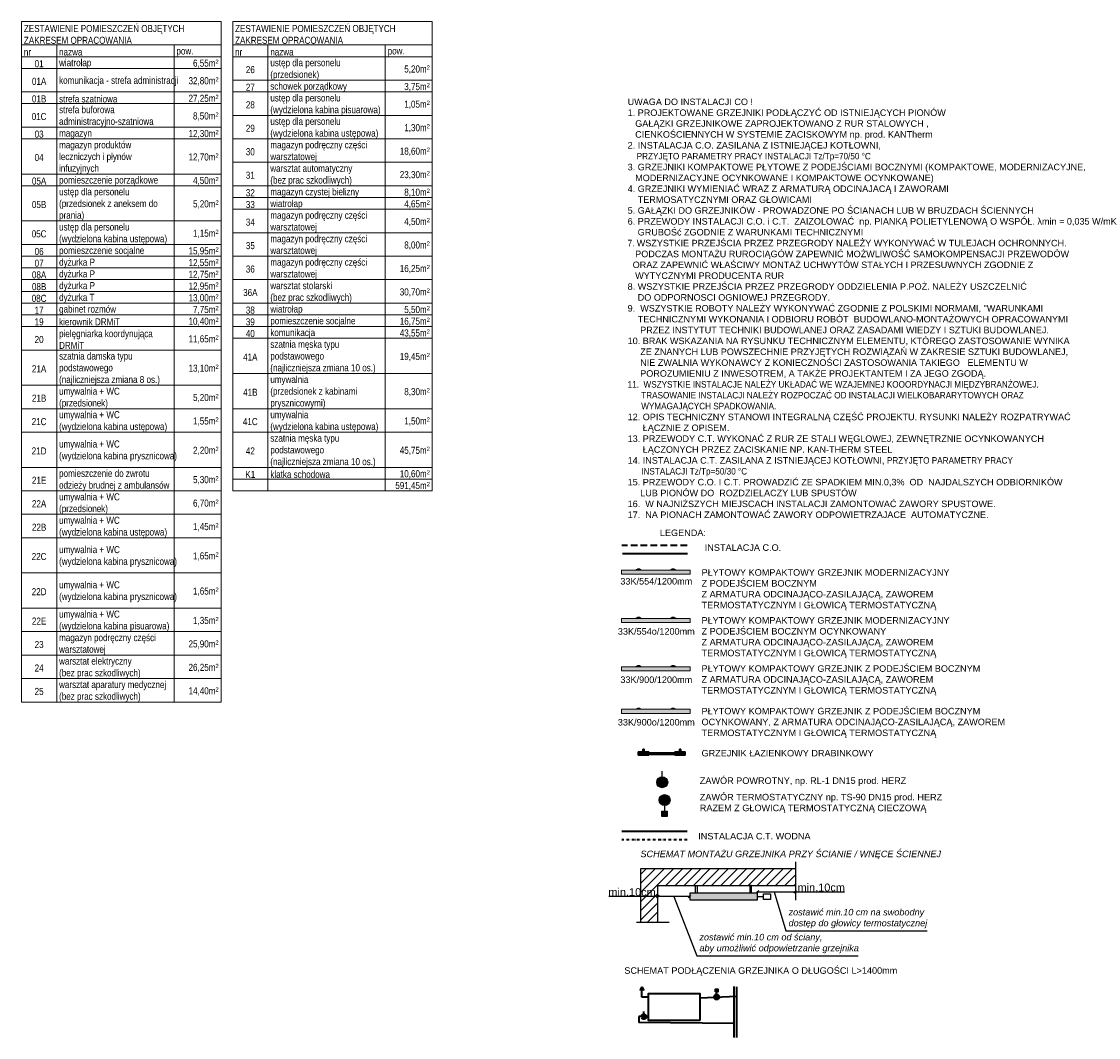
# Model space of a CAD drawing. Header units: millimetres. Extents: x 58673 to 77132, y 78327 to 116111.
# Tile 57 of 61: x 74177 to 76242, y 90246 to 92194. Entities that reach past the tile are written whole.
import ezdxf
from ezdxf.enums import TextEntityAlignment as Align
from ezdxf.lldxf.tags import DXFTag

# ---------------------------------------------------------------- set-up
doc = ezdxf.new("R2010")
doc.units = ezdxf.units.MM
doc.header["$MEASUREMENT"] = 0
doc.linetypes.add('DASHDOT', pattern=[1, 0.5, -0.25, 0, -0.25])
doc.linetypes.add('DASHED', pattern=[19.05, 12.7, -6.35])
doc.layers.get('0').update_dxf_attribs({"lineweight": 9})
doc.layers.get('Defpoints').update_dxf_attribs({"lineweight": 9})
for name, color, linetype, lineweight in [('_xref_ACAD-LSN_dyspozytornia_PW_rzuty_14$0$A opis pom', 250, 'Continuous', 9), ('FL_co_opis', 7, 'Continuous', 25), ('FL_co_powrót', 5, 'DASHED', 40), ('FL_co_zasilanie', 1, 'Continuous', 40), ('FL_ct_powrót', 4, 'DASHDOT', 40), ('FL_ct_zasilanie', 6, 'Continuous', 40), ('IS_Powrót', 5, 'DASH', 40), ('IS_Zasilanie', 1, 'SOLID', 40), ('xref', 8, 'Continuous', 9)]:
    doc.layers.add(name, color=color, linetype=linetype, lineweight=lineweight)
for name, color, linetype, lineweight, true_color in [('IS_Grzejnik', 7, 'Continuous', 5, 0x000000), ('IS_Grzejnik_etykieta', 7, 'Continuous', 5, 0x000000), ('IS_Grzejniki_Rozwinięcie', 7, 'SOLID', 35, 0x000000)]:
    doc.layers.add(name, color=color, linetype=linetype, lineweight=lineweight, true_color=true_color)
doc.layers.add('IS_Grzejniki_Plan_rzut', color=7, linetype='SOLID', true_color=0x000000)
doc.styles.add('_xref_ACAD-LSN_dyspozytornia_PW_rzuty_14$0$STYL ASA', font='ARIALN.TTF')
doc.styles.add('Arial_____', font='arial.ttf')
doc.styles.get("Standard").update_dxf_attribs({"font": 'arial.ttf'})
tags = doc.linetypes.add('DASH', pattern=[15, 10, -5]).pattern_tags.tags
tags[6:7] = [DXFTag(74, 4), DXFTag(75, 0), DXFTag(340, '0'), DXFTag(46, 0.0), DXFTag(50, 0.0), DXFTag(44, 0.0), DXFTag(45, 0.0)]
tags[4:5] = [DXFTag(74, 4), DXFTag(75, 0), DXFTag(340, '0'), DXFTag(46, 0.0), DXFTag(50, 0.0), DXFTag(44, 0.0), DXFTag(45, 0.0)]
tags = doc.linetypes.add('SOLID', pattern=[10, 10, 0]).pattern_tags.tags
tags[6:7] = [DXFTag(74, 4), DXFTag(75, 0), DXFTag(340, '0'), DXFTag(46, 0.0), DXFTag(50, 0.0), DXFTag(44, 0.0), DXFTag(45, 0.0)]
tags[4:5] = [DXFTag(74, 4), DXFTag(75, 0), DXFTag(340, '0'), DXFTag(46, 0.0), DXFTag(50, 0.0), DXFTag(44, 0.0), DXFTag(45, 0.0)]
doc.dimstyles.new('ISO-25', dxfattribs={"dimtxt": 2.5, "dimasz": 2.5, "dimexe": 1.25, "dimexo": 0.625, "dimtad": 1, "dimtxsty": 'Standard', "dimcen": 2.5, "dimadec": 0, "dimazin": 0, "dimtfac": 1, "dimtmove": 0, "dimatfit": 3, "dimfxl": 1, "dimarcsym": 0})
doc.dimstyles.get("Standard").update_dxf_attribs({"dimtxt": 0.18, "dimasz": 0.18, "dimexe": 0.18, "dimexo": 0.0625, "dimgap": 0.09, "dimtad": 0, "dimtih": 1, "dimtoh": 1, "dimdec": 4, "dimzin": 0, "dimdsep": 46, "dimtxsty": 'Standard', "dimcen": 0.09, "dimadec": 0, "dimazin": 0, "dimtfac": 1, "dimtdec": 4, "dimtofl": 0, "dimtmove": 0, "dimatfit": 3, "dimfxl": 1, "dimtolj": 1, "dimtzin": 0, "dimarcsym": 0})

# ---------------------------------------------------------------- blocks, each defined once
blk = doc.blocks.new('_Oblique')
at = {"color": 0, "linetype": 'ByBlock', "lineweight": -2}
blk.add_line((-0.5, -0.5), (0.5, 0.5), dxfattribs=at)
blk = doc.blocks.new('*D902')
at = {"layer": 'Defpoints', "color": 0}
for p in [(75396.9, 90516.2), (75396.9, 90516.2), (75457.8, 90516.2)]:
    blk.add_point(p, dxfattribs=at)
at = {"layer": 'FL_co_opis', "lineweight": -2}
for p, q in [((75396.9, 90516.2), (75302.6, 90516.2)), ((75457.8, 90516.2), (75396.9, 90516.2)), ((75396.9, 90515.6), (75396.9, 90515)), ((75457.8, 90515.6), (75457.8, 90515))]:
    blk.add_line(p, q, dxfattribs=at)
at = {"layer": 'FL_co_opis', "lineweight": -2, "xscale": 5, "yscale": 5, "zscale": 5, "rotation": 180}
blk.add_blockref('_Oblique', (75396.9, 90516.2), dxfattribs=at)
at = {"layer": 'FL_co_opis', "lineweight": -2, "xscale": 5, "yscale": 5, "zscale": 5}
blk.add_blockref('_Oblique', (75457.8, 90516.2), dxfattribs=at)
at = {"layer": 'FL_co_opis', "color": 0, "insert": (75347.3, 90524.5), "char_height": 15, "attachment_point": 5}
blk.add_mtext('\\fArial|b0|i0;min.10cm', dxfattribs=at)
blk = doc.blocks.new('*D903')
at = {"layer": 'Defpoints', "color": 0}
for p in [(75587.8, 90522.7), (75660.4, 90525.1), (75660.4, 90522.7)]:
    blk.add_point(p, dxfattribs=at)
at = {"layer": 'FL_co_opis', "color": 0, "lineweight": -2}
for p, q in [((75587.8, 90523.4), (75587.8, 90526.3)), ((75660.4, 90523.4), (75660.4, 90526.3))]:
    blk.add_line(p, q, dxfattribs=at)
at = {"layer": 'FL_co_opis', "lineweight": -2}
for p, q in [((75587.8, 90525.1), (75660.4, 90525.1)), ((75660.4, 90525.1), (75754.7, 90525.1))]:
    blk.add_line(p, q, dxfattribs=at)
at = {"layer": 'FL_co_opis', "lineweight": -2, "xscale": 5, "yscale": 5, "zscale": 5, "rotation": 180}
blk.add_blockref('_Oblique', (75587.8, 90525.1), dxfattribs=at)
at = {"layer": 'FL_co_opis', "lineweight": -2, "xscale": 5, "yscale": 5, "zscale": 5}
blk.add_blockref('_Oblique', (75660.4, 90525.1), dxfattribs=at)
at = {"layer": 'FL_co_opis', "color": 0, "insert": (75710.1, 90533.4), "char_height": 15, "attachment_point": 5}
blk.add_mtext('\\fArial|b0|i0;min.10cm', dxfattribs=at)
blk = doc.blocks.new('zawór ts')
h = blk.add_hatch(color=256)
h.paths.add_polyline_path([(5, 0, 1), (-5, 0)])
edge = h.paths.add_edge_path()
edge.add_spline(control_points=[(-3.23, -3.82), (-1.08, -3.82), (1.08, -3.82), (3.23, -3.82)], knot_values=[0.691218, 0.691218, 0.691218, 0.691218, 0.820959, 0.820959, 0.820959, 0.820959], degree=3, periodic=0)
edge.add_arc((0, 0), 5, 310.18586, 360)
edge.add_line((5, 0), (-5, 0))
edge.add_arc((0, 0), 5, 180, 229.81414)
edge = h.paths.add_edge_path()
edge.add_spline(control_points=[(3.23, -3.82), (1.08, -3.82), (-1.08, -3.82), (-3.23, -3.82)], knot_values=[0.691218, 0.691218, 0.691218, 0.691218, 0.820959, 0.820959, 0.820959, 0.820959], degree=3, periodic=0)
edge.add_arc((0, 0), 5, 229.81414, 270)
edge.add_arc((0, 0), 5, 270, 310.18586)
blk.add_hatch(color=256).paths.add_polyline_path([(2.5, -15), (2.5, -10), (-2.5, -10), (-2.5, -15)])
at = {"linetype": 'ByBlock', "lineweight": -2}
blk.add_lwpolyline([(2.5, -10), (2.5, -15), (-2.5, -15), (-2.5, -10)], close=True, dxfattribs=at)
blk.add_polyline3d([(0, -5, 0), (0, -10, 0)], dxfattribs=at)
blk.add_circle((0, 0), 5, dxfattribs=at)
blk = doc.blocks.new('zawór p')
at = {"linetype": 'ByBlock', "lineweight": -2}
h = blk.add_hatch(color=256, dxfattribs=at)
h.paths.add_polyline_path([(-4.93, 0.83), (4.93, 0.83, 0.366406), (0, 5, 0.366406)])
h.paths.add_polyline_path([(4.98, -0.42), (-4.98, -0.42, 0.919375)])
h.paths.add_polyline_path([(5, 0, 0.041508), (4.93, 0.83), (-4.93, 0.83, 0.062557), (-4.98, -0.42), (4.98, -0.42, 0.020994)])
blk.add_polyline3d([(0, 5, 0), (0, 10, 0)], dxfattribs=at)
blk.add_circle((0, 0), 5, dxfattribs=at)
blk = doc.blocks.new('4_TypRysunkowyGrzejnika_Plytowy_1320_600_80_True_7b091765-c2c1-4ae9-8633-450a56995c26_Normal')
at = {"layer": 'IS_Grzejnik', "true_color": 0xff8000, "transparency": 33554457, "extrusion": (0, 0, -1)}
blk.add_hatch(color=30, dxfattribs=at).paths.add_polyline_path([(0.66, 0.04), (-0.66, 0.04), (-0.66, -0.04), (0.66, -0.04)])
at = {"layer": 'IS_Grzejnik', "true_color": 0xff8000, "transparency": 33554457}
for points in [[(-0.375, 0.04), (-0.342, 0.04), (-0.342, 0.054), (-0.318, 0.054), (-0.318, 0.04), (-0.285, 0.04), (-0.285, 0.05), (-0.308, 0.05), (-0.308, 0.064), (-0.352, 0.064), (-0.352, 0.05), (-0.375, 0.05)], [(0.285, 0.04), (0.318, 0.04), (0.318, 0.054), (0.342, 0.054), (0.342, 0.04), (0.375, 0.04), (0.375, 0.05), (0.352, 0.05), (0.352, 0.064), (0.308, 0.064), (0.308, 0.05), (0.285, 0.05)]]:
    blk.add_hatch(color=30, dxfattribs=at).paths.add_polyline_path(points)
at = {"layer": 'IS_Grzejnik'}
for points in [[(-0.66, 0.04), (0.66, 0.04), (0.66, -0.04), (-0.66, -0.04)], [(-0.375, 0.04), (-0.342, 0.04), (-0.342, 0.054), (-0.318, 0.054), (-0.318, 0.04), (-0.285, 0.04), (-0.285, 0.05), (-0.308, 0.05), (-0.308, 0.064), (-0.352, 0.064), (-0.352, 0.05), (-0.375, 0.05)], [(0.285, 0.04), (0.318, 0.04), (0.318, 0.054), (0.342, 0.054), (0.342, 0.04), (0.375, 0.04), (0.375, 0.05), (0.352, 0.05), (0.352, 0.064), (0.308, 0.064), (0.308, 0.05), (0.285, 0.05)]]:
    blk.add_lwpolyline(points, close=True, dxfattribs=at)
blk = doc.blocks.new('_xref_ACAD-LSN_dyspozytornia_PW_rzuty_14')
at = {"layer": '_xref_ACAD-LSN_dyspozytornia_PW_rzuty_14$0$A opis pom', "linetype": 'Continuous', "lineweight": 9}
for p, q in [((74176.7, 92194.1), (74176.7, 90889.1)), ((74559.2, 92194.1), (74176.7, 92194.1)), ((74559.2, 90889.1), (74559.2, 92194.1)), ((74581.7, 92194.1), (74581.7, 91294.1)), ((74964.2, 92194.1), (74581.7, 92194.1)), ((74964.2, 91294.1), (74964.2, 92194.1)), ((74176.7, 92149.1), (74559.2, 92149.1)), ((74244.2, 90889.1), (74244.2, 92149.1)), ((74469.2, 90889.1), (74469.2, 92149.1)), ((74581.7, 92149.1), (74964.2, 92149.1)), ((74649.2, 91294.1), (74649.2, 92149.1)), ((74874.2, 91294.1), (74874.2, 92149.1)), ((74176.7, 92126.6), (74559.2, 92126.6)), ((74581.7, 92126.6), (74964.2, 92126.6)), ((74176.7, 92104.1), (74559.2, 92104.1)), ((74581.7, 92081.6), (74964.2, 92081.6)), ((74176.7, 92059.1), (74559.2, 92059.1)), ((74581.7, 92059.1), (74964.2, 92059.1)), ((74176.7, 92036.6), (74559.2, 92036.6)), ((74581.7, 92014.1), (74964.2, 92014.1)), ((74176.7, 91991.6), (74559.2, 91991.6)), ((74176.7, 91969.1), (74559.2, 91969.1)), ((74581.7, 91969.1), (74964.2, 91969.1)), ((74581.7, 91924.1), (74964.2, 91924.1)), ((74176.7, 91901.6), (74559.2, 91901.6)), ((74176.7, 91879.1), (74559.2, 91879.1)), ((74581.7, 91879.1), (74964.2, 91879.1)), ((74581.7, 91856.6), (74964.2, 91856.6)), ((74581.7, 91834.1), (74964.2, 91834.1)), ((74176.7, 91811.6), (74559.2, 91811.6)), ((74581.7, 91789.1), (74964.2, 91789.1)), ((74176.7, 91766.6), (74559.2, 91766.6)), ((74176.7, 91744.1), (74559.2, 91744.1)), ((74581.7, 91744.1), (74964.2, 91744.1)), ((74176.7, 91721.6), (74559.2, 91721.6)), ((74176.7, 91699.1), (74559.2, 91699.1)), ((74581.7, 91699.1), (74964.2, 91699.1)), ((74176.7, 91676.6), (74559.2, 91676.6)), ((74176.7, 91654.1), (74559.2, 91654.1)), ((74581.7, 91654.1), (74964.2, 91654.1)), ((74176.7, 91631.6), (74559.2, 91631.6)), ((74581.7, 91631.6), (74964.2, 91631.6)), ((74176.7, 91609.1), (74559.2, 91609.1)), ((74581.7, 91609.1), (74964.2, 91609.1)), ((74581.7, 91586.6), (74964.2, 91586.6)), ((74176.7, 91564.1), (74559.2, 91564.1)), ((74581.7, 91519.1), (74964.2, 91519.1)), ((74176.7, 91496.6), (74559.2, 91496.6)), ((74176.7, 91451.6), (74559.2, 91451.6)), ((74581.7, 91451.6), (74964.2, 91451.6)), ((74176.7, 91406.6), (74559.2, 91406.6)), ((74581.7, 91406.6), (74964.2, 91406.6)), ((74176.7, 91339.1), (74559.2, 91339.1)), ((74581.7, 91339.1), (74964.2, 91339.1)), ((74581.7, 91316.6), (74964.2, 91316.6)), ((74176.7, 91294.1), (74559.2, 91294.1)), ((74581.7, 91294.1), (74964.2, 91294.1)), ((74176.7, 91249.1), (74559.2, 91249.1)), ((74176.7, 91204.1), (74559.2, 91204.1)), ((74176.7, 91136.6), (74559.2, 91136.6)), ((74176.7, 91069.1), (74559.2, 91069.1)), ((74176.7, 91024.1), (74559.2, 91024.1)), ((74176.7, 90979.1), (74559.2, 90979.1)), ((74176.7, 90934.1), (74559.2, 90934.1)), ((74176.7, 90889.1), (74559.2, 90889.1))]:
    blk.add_line(p, q, dxfattribs=at)
at = {"layer": '_xref_ACAD-LSN_dyspozytornia_PW_rzuty_14$0$A opis pom', "linetype": 'Continuous', "lineweight": 9, "char_height": 13.5, "style": '_xref_ACAD-LSN_dyspozytornia_PW_rzuty_14$0$STYL ASA'}
for s, insert, width, attachment_point in [('ZESTAWIENIE POMIESZCZEŃ OBJĘTYCH ZAKRESEM OPRACOWANIA', (74181.2, 92169.3), 373.5, 4), ('ZESTAWIENIE POMIESZCZEŃ OBJĘTYCH ZAKRESEM OPRACOWANIA', (74586.2, 92169.3), 373.5, 4), ('nr', (74181.2, 92135.6), 58.5, 4), ('nazwa', (74248.7, 92135.6), 216, 4), ('pow.', (74473.7, 92135.6), 81, 4), ('nr', (74586.2, 92135.6), 58.5, 4), ('nazwa', (74653.7, 92135.6), 216, 4), ('pow.', (74878.7, 92135.6), 81, 4), ('01', (74210.4, 92113.1), 58.5, 5), ('wiatrołap', (74248.7, 92113.1), 216, 4), ('6,55m{\\H.6x\\A2;2}', (74554.7, 92113.1), 81, 6), ('ustęp dla personelu^M^J(przedsionek)', (74653.7, 92101.8), 216, 4), ('komunikacja - strefa administracji', (74248.7, 92079.3), 216, 4), ('26', (74615.4, 92101.8), 58.5, 5), ('5,20m{\\H.6x\\A2;2}', (74959.7, 92101.8), 81, 6), ('01A', (74210.4, 92079.3), 58.5, 5), ('32,80m{\\H.6x\\A2;2}', (74554.7, 92079.3), 81, 6), ('27', (74615.4, 92068.1), 58.5, 5), ('schowek porządkowy', (74653.7, 92068.1), 216, 4), ('ustęp dla personelu^M^J(wydzielona kabina pisuarowa)', (74653.7, 92034.3), 216, 4), ('3,75m{\\H.6x\\A2;2}', (74959.7, 92068.1), 81, 6), ('01B', (74210.4, 92045.6), 58.5, 5), ('strefa szatniowa', (74248.7, 92045.6), 216, 4), ('27,25m{\\H.6x\\A2;2}', (74554.7, 92045.6), 81, 6), ('28', (74615.4, 92034.3), 58.5, 5), ('1,05m{\\H.6x\\A2;2}', (74959.7, 92034.3), 81, 6), ('01C', (74210.4, 92011.8), 58.5, 5), ('strefa buforowa administracyjno-szatniowa', (74248.7, 92011.8), 216, 4), ('8,50m{\\H.6x\\A2;2}', (74554.7, 92011.8), 81, 6), ('ustęp dla personelu^M^J(wydzielona kabina ustępowa)', (74653.7, 91989.3), 216, 4), ('29', (74615.4, 91989.3), 58.5, 5), ('1,30m{\\H.6x\\A2;2}', (74959.7, 91989.3), 81, 6), ('03', (74210.4, 91978.1), 58.5, 5), ('magazyn', (74248.7, 91978.1), 216, 4), ('12,30m{\\H.6x\\A2;2}', (74554.7, 91978.1), 81, 6), ('magazyn produktów leczniczych i płynów infuzyjnych', (74248.7, 91933.1), 216, 4), ('30', (74615.4, 91944.3), 58.5, 5), ('magazyn podręczny części warsztatowej', (74653.7, 91944.3), 216, 4), ('04', (74210.4, 91933.1), 58.5, 5), ('12,70m{\\H.6x\\A2;2}', (74554.7, 91933.1), 81, 6), ('18,60m{\\H.6x\\A2;2}', (74959.7, 91944.3), 81, 6), ('warsztat automatyczny^M^J(bez prac szkodliwych)', (74653.7, 91899.3), 216, 4), ('05A', (74210.4, 91888.1), 58.5, 5), ('pomieszczenie porządkowe', (74248.7, 91888.1), 216, 4), ('4,50m{\\H.6x\\A2;2}', (74554.7, 91888.1), 81, 6), ('31', (74615.4, 91899.3), 58.5, 5), ('23,30m{\\H.6x\\A2;2}', (74959.7, 91899.3), 81, 6), ('ustęp dla personelu^M^J(przedsionek z aneksem do prania)', (74248.7, 91843.1), 216, 4), ('32', (74615.4, 91865.6), 58.5, 5), ('magazyn czystej bielizny', (74653.7, 91865.6), 216, 4), ('8,10m{\\H.6x\\A2;2}', (74959.7, 91865.6), 81, 6), ('05B', (74210.4, 91843.1), 58.5, 5), ('5,20m{\\H.6x\\A2;2}', (74554.7, 91843.1), 81, 6), ('33', (74615.4, 91843.1), 58.5, 5), ('wiatrołap', (74653.7, 91843.1), 216, 4), ('4,65m{\\H.6x\\A2;2}', (74959.7, 91843.1), 81, 6), ('magazyn podręczny części warsztatowej', (74653.7, 91809.3), 216, 4), ('ustęp dla personelu^M^J(wydzielona kabina ustępowa)', (74248.7, 91786.8), 216, 4), ('34', (74615.4, 91809.3), 58.5, 5), ('4,50m{\\H.6x\\A2;2}', (74959.7, 91809.3), 81, 6), ('05C', (74210.4, 91786.8), 58.5, 5), ('1,15m{\\H.6x\\A2;2}', (74554.7, 91786.8), 81, 6), ('35', (74615.4, 91764.3), 58.5, 5), ('magazyn podręczny części warsztatowej', (74653.7, 91764.3), 216, 4), ('8,00m{\\H.6x\\A2;2}', (74959.7, 91764.3), 81, 6), ('06', (74210.4, 91753.1), 58.5, 5), ('pomieszczenie socjalne', (74248.7, 91753.1), 216, 4), ('15,95m{\\H.6x\\A2;2}', (74554.7, 91753.1), 81, 6), ('07', (74210.4, 91730.6), 58.5, 5), ('dyżurka P', (74248.7, 91730.6), 216, 4), ('12,55m{\\H.6x\\A2;2}', (74554.7, 91730.6), 81, 6), ('36 ', (74615.4, 91719.3), 58.5, 5), ('magazyn podręczny części warsztatowej', (74653.7, 91719.3), 216, 4), ('16,25m{\\H.6x\\A2;2}', (74959.7, 91719.3), 81, 6), ('08A', (74210.4, 91708.1), 58.5, 5), ('dyżurka P', (74248.7, 91708.1), 216, 4), ('12,75m{\\H.6x\\A2;2}', (74554.7, 91708.1), 81, 6), ('08B', (74210.4, 91685.6), 58.5, 5), ('dyżurka P', (74248.7, 91685.6), 216, 4), ('12,95m{\\H.6x\\A2;2}', (74554.7, 91685.6), 81, 6), ('warsztat stolarski^M^J(bez prac szkodliwych)', (74653.7, 91674.3), 216, 4), ('08C', (74210.4, 91663.1), 58.5, 5), ('dyżurka T', (74248.7, 91663.1), 216, 4), ('13,00m{\\H.6x\\A2;2}', (74554.7, 91663.1), 81, 6), ('36A', (74615.4, 91674.3), 58.5, 5), ('30,70m{\\H.6x\\A2;2}', (74959.7, 91674.3), 81, 6), ('17', (74210.4, 91640.6), 58.5, 5), ('gabinet rozmów', (74248.7, 91640.6), 216, 4), ('7,75m{\\H.6x\\A2;2}', (74554.7, 91640.6), 81, 6), ('38', (74615.4, 91640.6), 58.5, 5), ('wiatrołap', (74653.7, 91640.6), 216, 4), ('5,50m{\\H.6x\\A2;2}', (74959.7, 91640.6), 81, 6), ('19', (74210.4, 91618.1), 58.5, 5), ('kierownik DRMiT', (74248.7, 91618.1), 216, 4), ('10,40m{\\H.6x\\A2;2}', (74554.7, 91618.1), 81, 6), ('39', (74615.4, 91618.1), 58.5, 5), ('pomieszczenie socjalne', (74653.7, 91618.1), 216, 4), ('16,75m{\\H.6x\\A2;2}', (74959.7, 91618.1), 81, 6), ('pielęgniarka koordynująca DRMiT', (74248.7, 91584.3), 216, 4), ('40', (74615.4, 91595.6), 58.5, 5), ('komunikacja', (74653.7, 91595.6), 216, 4), ('43,55m{\\H.6x\\A2;2}', (74959.7, 91595.6), 81, 6), ('20', (74210.4, 91584.3), 58.5, 5), ('11,65m{\\H.6x\\A2;2}', (74554.7, 91584.3), 81, 6), ('szatnia męska typu podstawowego^M^J(najliczniejsza zmiana 10 os.)', (74653.7, 91550.6), 216, 4), ('szatnia damska typu podstawowego^M^J(najliczniejsza zmiana 8 os.)', (74248.7, 91528.1), 216, 4), ('41A', (74615.4, 91550.6), 58.5, 5), ('19,45m{\\H.6x\\A2;2}', (74959.7, 91550.6), 81, 6), ('21A', (74210.4, 91528.1), 58.5, 5), ('13,10m{\\H.6x\\A2;2}', (74554.7, 91528.1), 81, 6), ('umywalnia^M^J(przedsionek z kabinami prysznicowymi)', (74653.7, 91483.1), 216, 4), ('21B', (74210.4, 91471.8), 58.5, 5), ('umywalnia + WC^M^J(przedsionek)', (74248.7, 91471.8), 216, 4), ('5,20m{\\H.6x\\A2;2}', (74554.7, 91471.8), 81, 6), ('41B', (74615.4, 91483.1), 58.5, 5), ('8,30m{\\H.6x\\A2;2}', (74959.7, 91483.1), 81, 6), ('umywalnia + WC^M^J(wydzielona kabina ustępowa)', (74248.7, 91426.8), 216, 4), ('umywalnia^M^J(wydzielona kabina ustępowa)', (74653.7, 91426.8), 216, 4), ('21C', (74210.4, 91426.8), 58.5, 5), ('1,55m{\\H.6x\\A2;2}', (74554.7, 91426.8), 81, 6), ('41C', (74615.4, 91426.8), 58.5, 5), ('1,50m{\\H.6x\\A2;2}', (74959.7, 91426.8), 81, 6), ('umywalnia + WC^M^J(wydzielona kabina prysznicowa)', (74248.7, 91370.6), 216, 4), ('szatnia męska typu podstawowego^M^J(najliczniejsza zmiana 10 os.)', (74653.7, 91370.6), 216, 4), ('21D', (74210.4, 91370.6), 58.5, 5), ('2,20m{\\H.6x\\A2;2}', (74554.7, 91370.6), 81, 6), ('42', (74615.4, 91370.6), 58.5, 5), ('45,75m{\\H.6x\\A2;2}', (74959.7, 91370.6), 81, 6), ('pomieszczenie do zwrotu odzieży brudnej z ambulansów', (74248.7, 91314.3), 216, 4), ('K1', (74615.4, 91325.6), 58.5, 5), ('klatka schodowa', (74653.7, 91325.6), 216, 4), ('21E', (74210.4, 91314.3), 58.5, 5), ('5,30m{\\H.6x\\A2;2}', (74554.7, 91314.3), 81, 6), ('10,60m{\\H.6x\\A2;2}', (74959.7, 91325.6), 81, 6), ('591,45m{\\H.6x\\A2;2}', (74959.7, 91303.1), 81, 6), ('22A', (74210.4, 91269.3), 58.5, 5), ('umywalnia + WC^M^J(przedsionek)', (74248.7, 91269.3), 216, 4), ('6,70m{\\H.6x\\A2;2}', (74554.7, 91269.3), 81, 6), ('umywalnia + WC^M^J(wydzielona kabina ustępowa)', (74248.7, 91224.3), 216, 4), ('22B', (74210.4, 91224.3), 58.5, 5), ('1,45m{\\H.6x\\A2;2}', (74554.7, 91224.3), 81, 6), ('umywalnia + WC^M^J(wydzielona kabina prysznicowa)', (74248.7, 91168.1), 216, 4), ('22C', (74210.4, 91168.1), 58.5, 5), ('1,65m{\\H.6x\\A2;2}', (74554.7, 91168.1), 81, 6), ('umywalnia + WC^M^J(wydzielona kabina prysznicowa)', (74248.7, 91100.6), 216, 4), ('22D', (74210.4, 91100.6), 58.5, 5), ('1,65m{\\H.6x\\A2;2}', (74554.7, 91100.6), 81, 6), ('umywalnia + WC^M^J(wydzielona kabina pisuarowa)', (74248.7, 91044.3), 216, 4), ('22E', (74210.4, 91044.3), 58.5, 5), ('1,35m{\\H.6x\\A2;2}', (74554.7, 91044.3), 81, 6), ('23', (74210.4, 90999.3), 58.5, 5), ('magazyn podręczny części warsztatowej', (74248.7, 90999.3), 216, 4), ('25,90m{\\H.6x\\A2;2}', (74554.7, 90999.3), 81, 6), ('24', (74210.4, 90954.3), 58.5, 5), ('warsztat elektryczny^M^J(bez prac szkodliwych)', (74248.7, 90954.3), 216, 4), ('26,25m{\\H.6x\\A2;2}', (74554.7, 90954.3), 81, 6), ('warsztat aparatury medycznej^M^J(bez prac szkodliwych)', (74248.7, 90909.3), 216, 4), ('25', (74210.4, 90909.3), 58.5, 5), ('14,40m{\\H.6x\\A2;2}', (74554.7, 90909.3), 81, 6)]:
    blk.add_mtext(s, dxfattribs=dict(at, insert=insert, width=width, attachment_point=attachment_point))

msp = doc.modelspace()

# ---------------------------------------------------------------- hatches: boundary and pattern name
at = {"layer": 'FL_co_opis'}
h = msp.add_hatch(dxfattribs=at)
h.set_pattern_fill('ANSI31', color=256, scale=3.9, style=0)
h.set_pattern_definition([(45, (70048.016, 90268.582), (-8.75575, 8.75575), [])])
h.paths.add_polyline_path([(75573.191, 90537.035), (75576.441, 90537.035), (75660.42, 90537.035), (75660.42, 90569.535), (75364.43, 90569.535), (75364.43, 90466.743), (75396.93, 90466.743), (75396.93, 90537.035), (75469.191, 90537.035), (75472.441, 90537.035)])
msp.add_hatch(color=256, dxfattribs=at).paths.add_polyline_path([(75587.816, 90522.735), (75457.816, 90522.735), (75457.816, 90509.735), (75587.816, 90509.735)])

# ---------------------------------------------------------------- linework, layer by layer
for p, q in [((75364.43, 90569.535), (75660.42, 90569.535)), ((75364.43, 90466.743), (75364.43, 90569.535)), ((75660.42, 90582.773), (75660.42, 90508.827)), ((75396.93, 90466.743), (75396.93, 90537.035)), ((75396.93, 90537.035), (75660.42, 90537.035)), ((75469.191, 90522.735), (75469.191, 90537.035)), ((75469.191, 90537.035), (75472.441, 90537.035)), ((75472.441, 90537.035), (75472.441, 90522.735)), ((75576.441, 90537.035), (75573.191, 90537.035)), ((75573.191, 90537.035), (75573.191, 90522.735)), ((75576.441, 90522.735), (75576.441, 90537.035)), ((75587.816, 90522.735), (75457.816, 90522.735)), ((75457.816, 90522.735), (75457.816, 90509.735)), ((75457.816, 90509.735), (75587.816, 90509.735)), ((75587.816, 90509.735), (75587.816, 90522.735)), ((75587.816, 90522.735), (75587.816, 90522.735)), ((75599.682, 90515.738), (75587.816, 90515.738)), ((75355.617, 90466.743), (75418.742, 90466.743))]:
    msp.add_line(p, q, dxfattribs=at)
msp.add_lwpolyline([(75599.682, 90521.029), (75613.025, 90521.029), (75613.025, 90510.447), (75599.682, 90510.447)], close=True, dxfattribs=at)
at = {"layer": 'FL_co_powrót'}
msp.add_line((75452.712, 91189.291), (75327.817, 91189.291), dxfattribs=at)
at = {"layer": 'FL_co_zasilanie'}
msp.add_line((75328.985, 91173.68), (75453.88, 91173.68), dxfattribs=at)
at = {"layer": 'FL_ct_powrót', "ltscale": 10}
msp.add_line((75452.712, 90624.807), (75327.817, 90624.807), dxfattribs=at)
at = {"layer": 'FL_ct_zasilanie'}
msp.add_line((75452.712, 90640.918), (75327.817, 90640.918), dxfattribs=at)
at = {"layer": 'IS_Grzejniki_Rozwinięcie'}
for p, q in [((75365.856, 90343.041), (75362.104, 90335.894)), ((75365.856, 90323.041), (75365.856, 90343.041)), ((75365.856, 90343.041), (75369.608, 90335.894)), ((75377.856, 90323.041), (75365.856, 90323.041))]:
    msp.add_line(p, q, dxfattribs=at)
msp.add_lwpolyline([(75478.025, 90279.269), (75478.025, 90329.269), (75378.025, 90329.269), (75378.025, 90279.269), (75478.025, 90279.269)], dxfattribs=at)
at = {"layer": 'IS_Powrót', "ltscale": 3.5}
for p, q in [((75542.988, 90272.819), (75542.988, 90343.611)), ((75378.025, 90285.805), (75360.081, 90285.805)), ((75360.081, 90285.805), (75360.081, 90274.543))]:
    msp.add_line(p, q, dxfattribs=at)
msp.add_lwpolyline([(75542.988, 90245.806), (75542.988, 90272.819), (75360.081, 90274.543)], dxfattribs=at)
at = {"layer": 'IS_Zasilanie', "ltscale": 2}
msp.add_line((75478.025, 90321.814), (75547.988, 90325.008), dxfattribs=at)
msp.add_lwpolyline([(75547.988, 90245.806), (75547.988, 90343.17)], dxfattribs=at)

# ---------------------------------------------------------------- block references
at = {"layer": 'FL_co_opis'}
for name, p, xscale, yscale, zscale in [('4_TypRysunkowyGrzejnika_Plytowy_1320_600_80_True_7b091765-c2c1-4ae9-8633-450a56995c26_Normal', (75392.891, 91138.217), 100, 100, 100), ('4_TypRysunkowyGrzejnika_Plytowy_1320_600_80_True_7b091765-c2c1-4ae9-8633-450a56995c26_Normal', (75392.891, 91045.299), 100, 100, 100), ('4_TypRysunkowyGrzejnika_Plytowy_1320_600_80_True_7b091765-c2c1-4ae9-8633-450a56995c26_Normal', (75392.891, 90952.666), 100, 100, 100), ('4_TypRysunkowyGrzejnika_Plytowy_1320_600_80_True_7b091765-c2c1-4ae9-8633-450a56995c26_Normal', (75392.891, 90871.094), 100, 100, 100), ('zawór p', (75405.131, 90735.313), 2.1, 2.1, 2.1), ('zawór ts', (75409.714, 90701.041), 2.1, 2.1, 2.1)]:
    msp.add_blockref(name, p, dxfattribs=dict(at, xscale=xscale, yscale=yscale, zscale=zscale))
at = {"layer": 'FL_co_powrót'}
msp.add_blockref('zawór p', (75369.632, 90285.619), dxfattribs=at)
at = {"layer": 'FL_co_zasilanie', "rotation": 180}
msp.add_blockref('zawór ts', (75509.561, 90323.304), dxfattribs=at)

# ---------------------------------------------------------------- texts
at = {"layer": 'FL_co_opis', "char_height": 12.5, "width": 1016.9306, "attachment_point": 7}
for s, insert in [('\\fArial|b0|i0|c238;\\PUWAGA DO INSTALACJI CO !\\P1. PROJEKTOWANE GRZEJNIKI PODŁĄCZYĆ OD ISTNIEJĄCYCH PIONÓW \\P   GAŁĄZKI GRZEJNIKOWE ZAPROJEKTOWANO Z RUR STALOWYCH ,\\P   CIENKOŚCIENNYCH W SYSTEMIE ZACISKOWYM np. prod. KANTherm\\P2. INSTALACJA C.O. ZASILANA Z ISTNIEJĄCEJ KOTŁOWNI, \\P{\\W0.9;    PRZYJĘTO PARAMETRY PRACY INSTALACJI Tz/Tp=70/50 %%dC }\\P3. GRZEJNIKI KOMPAKTOWE PŁYTOWE Z PODEJŚCIAMI BOCZNYMI (KOMPAKTOWE, MODERNIZACYJNE,\\P   MODERNIZACYJNE OCYNKOWANE I KOMPAKTOWE OCYNKOWANE)  \\P4. GRZEJNIKI WYMIENIAĆ WRAZ Z ARMATURĄ ODCINAJACĄ I ZAWORAMI \\P    TERMOSATYCZNYMI ORAZ GŁOWICAMI\\P5. GAŁĄZKI DO GRZEJNIKÓW - PROWADZONE PO ŚCIANACH LUB W BRUZDACH ŚCIENNYCH\\P6. PRZEWODY INSTALACJI C.O. i C.T.  ZAIZOLOWAĆ  np. PIANKĄ POLIETYLENOWĄ O WSPÓŁ. λmin = 0,035 W/mK\\P    GRUBOŚć ZGODNIE Z WARUNKAMI TECHNICZNYMI\\P{\\W0.9;7. }WSZYSTKIE PRZEJŚCIA PRZEZ PRZEGRODY NALEŻY WYKONYWAĆ W TULEJACH OCHRONNYCH.\\P   PODCZAS MONTAŻU RUROCIĄGÓW ZAPEWNIĆ MOŻWLIWOŚĆ SAMOKOMPENSACJI PRZEWODÓW\\P  ORAZ ZAPEWNIĆ WŁAŚCIWY MONTAŻ UCHWYTÓW STAŁYCH I PRZESUWNYCH ZGODNIE Z\\P   WYTYCZNYMI PRODUCENTA RUR \\P8. WSZYSTKIE PRZEJŚCIA PRZEZ PRZEGRODY ODDZIELENIA P.POŻ. NALEŻY USZCZELNIĆ   \\P    DO ODPORNOSCI OGNIOWEJ PRZEGRODY.\\P9.  WSZYSTKIE ROBOTY NALEŻY WYKONYWAĆ ZGODNIE Z POLSKIMI NORMAMI, "WARUNKAMI\\P    TECHNICZNYMI WYKONANIA I ODBIORU ROBÓT  BUDOWLANO-MONTAŻOWYCH OPRACOWANYMI\\P     PRZEZ INSTYTUT TECHNIKI BUDOWLANEJ ORAZ ZASADAMI WIEDZY I SZTUKI BUDOWLANEJ. \\P10. BRAK WSKAZANIA NA RYSUNKU TECHNICZNYM ELEMENTU, KTÓREGO ZASTOSOWANIE WYNIKA \\P     ZE ZNANYCH LUB POWSZECHNIE PRZYJĘTYCH ROZWIĄZAŃ W ZAKRESIE SZTUKI BUDOWLANEJ, \\P     NIE ZWALNIA WYKONAWCY Z KONIECZNOŚCI ZASTOSOWANIA TAKIEGO   ELEMENTU W\\P     POROZUMIENIU Z INWESOTREM, A TAKŻE PROJEKTANTEM I ZA JEGO ZGODĄ.\\P{\\W0.9;11.  WSZYSTKIE INSTALACJE NALEŻY UKŁADAĆ WE WZAJEMNEJ KOOORDYNACJI MIĘDZYBRANŻOWEJ. \\P      TRASOWANIE INSTALACJI NALEŻY ROZPOCZAĆ OD INSTALACJI WIELKOBARARYTOWYCH ORAZ\\P      WYMAGAJĄCYCH SPADKOWANIA. \\P}12. OPIS TECHNICZNY STANOWI INTEGRALNĄ CZĘŚĆ PROJEKTU. RYSUNKI NALEŻY ROZPATRYWAĆ\\P      ŁĄCZNIE Z OPISEM.\\P13. PRZEWODY C.T. WYKONAĆ Z RUR ZE STALI WĘGLOWEJ, ZEWNĘTRZNIE OCYNKOWANYCH \\P      ŁĄCZONYCH PRZEZ ZACISKANIE NP. KAN-THERM STEEL\\P14. INSTALACJA C.T. ZASILANA Z ISTNIEJĄCEJ KOTŁOWNI, {\\W0.9;PRZYJĘTO PARAMETRY PRACY \\P      INSTALACJI Tz/Tp=50/30 %%dC } \\P15. PRZEWODY C.O. I C.T. PROWADZIĆ ZE SPADKIEM MIN.0,3%  OD  NAJDALSZYCH ODBIORNIKÓW \\P     LUB PIONÓW DO  ROZDZIELACZY LUB SPUSTÓW\\P16.  W NAJNIŻSZYCH MIEJSCACH INSTALACJI ZAMONTOWAĆ ZAWORY SPUSTOWE.\\P17.  NA PIONACH ZAMONTOWAĆ ZAWORY ODPOWIETRZAJACE  AUTOMATYCZNE. \\P\\pxi-3,l4t4;', (75338.874, 91241.841)), ('\\fArial|b0|i0;LEGENDA:', (75400.715, 91207.182)), ('\\fArial|b0|i0;INSTALACJA C.O.', (75486.797, 91178.812)), ('\\fArial|b0|i0|c238;PŁYTOWY KOMPAKTOWY GRZEJNIK MODERNIZACYJNY\\PZ PODEJŚCIEM BOCZNYM \\PZ ARMATURA ODCINAJĄCO-ZASILAJĄCĄ, ZAWOREM \\PTERMOSTATYCZNYM I GŁOWICĄ TERMOSTATYCZNĄ', (75480.59, 91065.087)), ('\\fArial|b0|i0|c238;PŁYTOWY KOMPAKTOWY GRZEJNIK MODERNIZACYJNY\\PZ PODEJŚCIEM BOCZNYM OCYNKOWANY \\PZ ARMATURA ODCINAJĄCO-ZASILAJĄCĄ, ZAWOREM \\PTERMOSTATYCZNYM I GŁOWICĄ TERMOSTATYCZNĄ', (75480.59, 90973.156)), ('\\fArial|b0|i0|c238;PŁYTOWY KOMPAKTOWY GRZEJNIK Z PODEJŚCIEM BOCZNYM \\PZ ARMATURA ODCINAJĄCO-ZASILAJĄCĄ, ZAWOREM \\PTERMOSTATYCZNYM I GŁOWICĄ TERMOSTATYCZNĄ', (75480.59, 90901.647)), ('\\fArial|b0|i0|c238;PŁYTOWY KOMPAKTOWY GRZEJNIK Z PODEJŚCIEM BOCZNYM \\POCYNKOWANY, Z ARMATURA ODCINAJĄCO-ZASILAJĄCĄ, ZAWOREM \\PTERMOSTATYCZNYM I GŁOWICĄ TERMOSTATYCZNĄ', (75480.59, 90820.075)), ('\\fArial|b0|i0;ZAWÓR POWROTNY, np. RL-1 DN15 prod. HERZ', (75477.252, 90728.282)), ('\\fArial|b0|i0|c238;ZAWÓR TERMOSTATYCZNY np. TS-90 DN15 prod. HERZ\\PRAZEM Z GŁOWICĄ TERMOSTATYCZNĄ CIECZOWĄ', (75477.252, 90675.987)), ('INSTALACJA C.T. {\\Farial|c238;WODNA}  ', (75474.203, 90625.393)), ('\\fArial|b0|i1|c238|p34;SCHEMAT MONTAŻU GRZEJNIKA PRZY ŚCIANIE / WNĘCE ŚCIENNEJ', (75363.497, 90587.743)), ('\\fArial|b0|i1|c238|p34;zostawić min.10 cm na swobodny \\Pdostęp do głowicy termostatycznej', (75647.41, 90455.243)), ('\\fArial|b0|i1|c238|p34;zostawić min.10 cm od ściany, \\Paby umożliwić odpowietrzanie grzejnika', (75476.551, 90407.341)), ('\\fArial|b0|i0|c238;SCHEMAT PODŁĄCZENIA GRZEJNIKA O DŁUGOŚCI L>1400mm', (75332.514, 90364.209))]:
    msp.add_mtext(s, dxfattribs=dict(at, insert=insert))
at = {"layer": 'IS_Grzejnik_etykieta', "color": 18, "true_color": 0x000000, "transparency": 33554687, "style": 'Arial_____'}
for s, p in [('33K/554/1200mm', (75393.846, 91110.656)), ('33K/554o/1200mm', (75393.846, 91014.514)), ('33K/900/1200mm', (75393.846, 90921.881)), ('33K/900o/1200mm', (75393.846, 90840.308))]:
    msp.add_text(s, height=12.5, dxfattribs=at).set_placement(p, align=Align.BOTTOM_CENTER)

# ---------------------------------------------------------------- dimensions: what is measured, and where the dimension line sits
at = {"layer": 'FL_co_opis'}
for p1, p2, distance, override, picture, middle in [((75457.816, 90516.235), (75396.93, 90516.235), 0, {"dimtxt": 15, "dimasz": 5, "dimtxsty": 'Standard', "dimblk1": 'Oblique', "dimblk2": 'Oblique', "dimsah": 1, "dimclrd": 256, "dimclre": 256, "dimtfill": 0, "dimtfillclr": 0}, '*D902', (75347.288, 90524.518)), ((75587.816, 90522.735), (75660.42, 90522.735), 2.361, {"dimtxt": 15, "dimasz": 5, "dimtxsty": 'Standard', "dimblk1": 'Oblique', "dimblk2": 'Oblique', "dimsah": 1, "dimclrd": 256, "dimtfill": 0, "dimtfillclr": 0}, '*D903', (75710.063, 90533.379))]:
    dim = msp.add_aligned_dim(p1=p1, p2=p2, distance=distance, text='\\fArial|b0|i0;min.10cm', dimstyle='ISO-25', override=override, dxfattribs=at)
    dim.commit()
    dim.dimension.update_dxf_attribs({"geometry": picture, "text_midpoint": middle})

# ---------------------------------------------------------------- leaders
at = {"layer": 'FL_co_opis', "annotation_type": 0, "has_hookline": 1, "hookline_direction": 0}
for points, text_width in [([(75427.373, 90516.235), (75471.371, 90402.341), (75471.551, 90402.341)], 304.15), ([(75619.591, 90525.097), (75642.23, 90450.243), (75642.41, 90450.243)], 265.631)]:
    msp.add_leader(points, dimstyle='Standard', override={"dimscale": 1, "dimgap": 5, "dimtad": 1}, dxfattribs=dict(at, text_width=text_width))

# ---------------------------------------------------------------- next in the draw order: block references
at = {"layer": 'xref'}
msp.add_blockref('_xref_ACAD-LSN_dyspozytornia_PW_rzuty_14', (0, 0), dxfattribs=at)

# ---------------------------------------------------------------- next in the draw order: hatches: boundary and pattern name
at = {"layer": 'IS_Grzejniki_Plan_rzut'}
for points in [[(75359.3, 90793.5), (75379.3, 90793.5), (75379.3, 90787.1), (75359.3, 90787.1)], [(75429.3, 90791.9), (75379.3, 90791.9), (75379.3, 90788.7), (75429.3, 90788.7)], [(75449.3, 90793.5), (75429.3, 90793.5), (75429.3, 90787.1), (75449.3, 90787.1)]]:
    msp.add_hatch(color=8, dxfattribs=at).paths.add_polyline_path(points)

# ---------------------------------------------------------------- next in the draw order: linework, layer by layer
at = {"layer": 'IS_Grzejniki_Plan_rzut', "lineweight": 30}
for p, q in [((75368.05, 90793.5), (75368.05, 90798.5)), ((75368.05, 90798.5), (75370.55, 90798.5)), ((75370.55, 90798.5), (75370.55, 90793.5)), ((75440.55, 90798.5), (75438.05, 90798.5)), ((75438.05, 90798.5), (75438.05, 90793.5)), ((75440.55, 90793.5), (75440.55, 90798.5)), ((75359.3, 90793.5), (75379.3, 90793.5)), ((75359.3, 90787.1), (75359.3, 90793.5)), ((75359.3, 90793.5), (75359.3, 90793.5)), ((75379.3, 90787.1), (75359.3, 90787.1)), ((75379.3, 90793.5), (75379.3, 90787.1)), ((75429.3, 90791.9), (75379.3, 90791.9)), ((75379.3, 90791.9), (75379.3, 90788.7)), ((75379.3, 90788.7), (75429.3, 90788.7)), ((75449.3, 90793.5), (75429.3, 90793.5)), ((75429.3, 90793.5), (75429.3, 90787.1)), ((75429.3, 90788.7), (75429.3, 90791.9)), ((75429.3, 90791.9), (75429.3, 90791.9)), ((75429.3, 90787.1), (75449.3, 90787.1)), ((75449.3, 90787.1), (75449.3, 90793.5)), ((75449.3, 90793.5), (75449.3, 90793.5))]:
    msp.add_line(p, q, dxfattribs=at)

# ---------------------------------------------------------------- next in the draw order: texts
at = {"layer": 'FL_co_opis', "insert": (75480.59, 90784.575), "char_height": 12.5, "width": 1016.9306, "attachment_point": 7}
msp.add_mtext('\\fArial|b0|i0|c238;GRZEJNIK ŁAZIENKOWY DRABINKOWY', dxfattribs=at)

doc.saveas('drawing.dxf')
